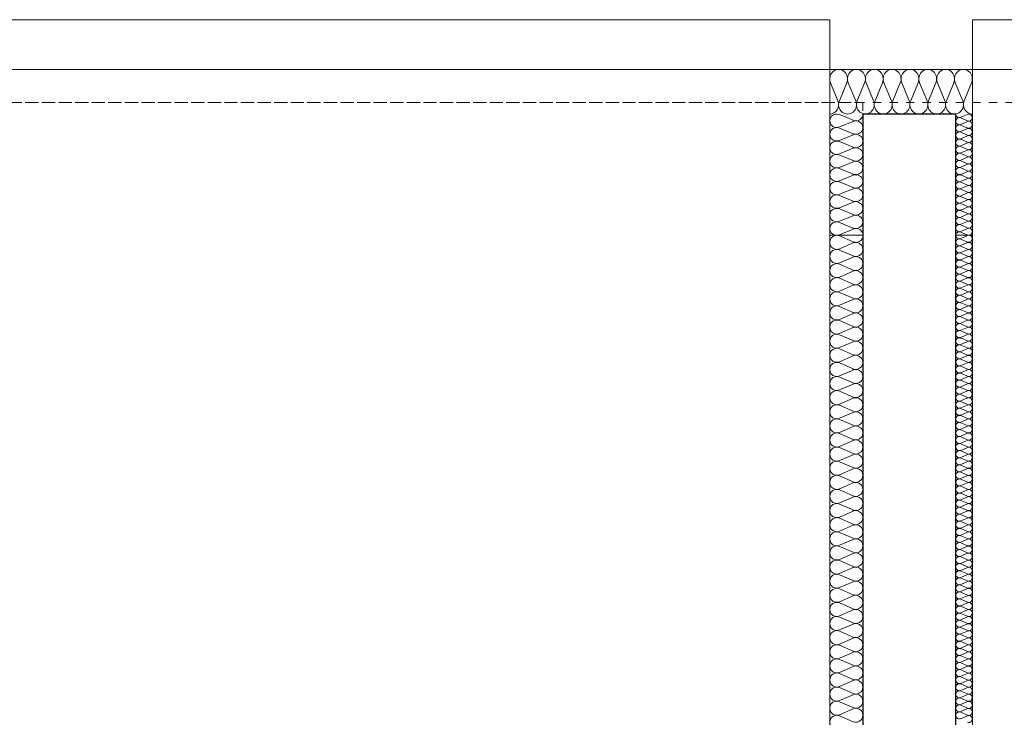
# Model space of a CAD drawing. Header units: inches. Extents: x -515158 to -470211, y -1887 to 84268.
# Tile 81 of 102: x -501644 to -498676, y 76994 to 79097. Entities that reach past the tile are written whole.
import ezdxf

# ---------------------------------------------------------------- set-up
doc = ezdxf.new("R2010")
doc.units = ezdxf.units.IN
doc.header["$MEASUREMENT"] = 0
doc.linetypes.add('Hidden Line', pattern=[50, 25, -25])
for name, color, linetype, lineweight in [('#podkład', 252, 'Continuous', 9), ('Arch ocieplenie_Nr_Pióra__44', 252, 'Continuous', 9), ('Arch ocieplenie_Nr_Pióra__9', 252, 'Continuous', 9), ('Arch wykończenie_Nr_Pióra__3', 252, 'Continuous', 18), ('INWENT RURY SPUSTOWE_Nr_Pióra__21', 252, 'Continuous', 9), ('INWENT.ŚCIANY_Nr_Pióra__1', 252, 'Continuous', 25), ('INWENT.ŚCIANY_Nr_Pióra__21', 252, 'Continuous', 9)]:
    doc.layers.add(name, color=color, linetype=linetype, lineweight=lineweight)
doc.layers.add('Arch ocieplenie', color=252, linetype='Continuous')

# ---------------------------------------------------------------- blocks, each defined once
blk = doc.blocks.new('Izolacja cieplna 14_219', base_point=(-498138.3, 80013.1))
at = {"layer": 'Arch ocieplenie_Nr_Pióra__44', "linetype": 'Continuous'}
for p, q in [((-498136.1, 80107.6), (-498113.7, 80053.2)), ((-498109.2, 80053.2), (-498086.8, 80107.6)), ((-498082.3, 80107.6), (-498060, 80053.2)), ((-498055.4, 80053.2), (-498033.1, 80107.6)), ((-498028.6, 80107.6), (-498006.2, 80053.2)), ((-498001.7, 80053.2), (-497979.3, 80107.6)), ((-497974.8, 80107.6), (-497952.5, 80053.2)), ((-497947.9, 80053.2), (-497925.6, 80107.6)), ((-497921.1, 80107.6), (-497898.7, 80053.2)), ((-497894.2, 80053.2), (-497871.8, 80107.6)), ((-497867.3, 80107.6), (-497845, 80053.2)), ((-497840.4, 80053.2), (-497818.1, 80107.6)), ((-497813.6, 80107.6), (-497791.2, 80053.2)), ((-497786.7, 80053.2), (-497764.3, 80107.6)), ((-497759.8, 80107.6), (-497737.5, 80053.2)), ((-497732.9, 80053.2), (-497710.6, 80107.6))]:
    blk.add_line(p, q, dxfattribs=at)
for centre, start_param, end_param in [((-498111.4, 80119), 4.299595, 8.266775), ((-498057.7, 80119), 4.299595, 8.266775), ((-498003.9, 80119), 4.299595, 8.266775), ((-497950.2, 80119), 4.299595, 8.266775), ((-497896.5, 80119), 4.299595, 8.266775), ((-497842.7, 80119), 4.299595, 8.266775), ((-497789, 80119), 4.299595, 8.266775), ((-497735.2, 80119), 4.299595, 8.266775), ((-498138.3, 80041.7), 3.141593, 5.125182), ((-498084.6, 80041.7), 1.158004, 5.125183), ((-498030.8, 80041.7), 1.158004, 5.125183), ((-497977.1, 80041.7), 1.158004, 5.125183), ((-497923.3, 80041.7), 1.158004, 5.125183), ((-497869.6, 80041.7), 1.158004, 5.125183), ((-497815.8, 80041.7), 1.158004, 5.125183), ((-497762.1, 80041.7), 1.158004, 5.125183), ((-497708.3, 80041.7), 1.158004, 3.141593)]:
    blk.add_ellipse(centre, major_axis=(0, 28.6), ratio=0.93955, start_param=start_param, end_param=end_param, dxfattribs=at)
blk = doc.blocks.new('Izolacja cieplna 14_218', base_point=(-497758.3, 80013.1))
at = {"layer": 'Arch ocieplenie_Nr_Pióra__44', "linetype": 'Continuous'}
for p, q in [((-497723.2, 80012.2), (-497743.4, 80003.3)), ((-497743.4, 80001.5), (-497723.2, 79992.5)), ((-497723.2, 79990.7), (-497743.4, 79981.8)), ((-497743.4, 79980), (-497723.2, 79971)), ((-497723.2, 79969.2), (-497743.4, 79960.3)), ((-497743.4, 79958.5), (-497723.2, 79949.5)), ((-497723.2, 79947.7), (-497743.4, 79938.8)), ((-497743.4, 79937), (-497723.2, 79928)), ((-497723.2, 79926.2), (-497743.4, 79917.3)), ((-497743.4, 79915.5), (-497723.2, 79906.5)), ((-497723.2, 79904.7), (-497743.4, 79895.8)), ((-497743.4, 79894), (-497723.2, 79885)), ((-497723.2, 79883.2), (-497743.4, 79874.3)), ((-497743.4, 79872.5), (-497723.2, 79863.5)), ((-497723.2, 79861.7), (-497743.4, 79852.8)), ((-497743.4, 79851), (-497723.2, 79842)), ((-497723.2, 79840.2), (-497743.4, 79831.3)), ((-497743.4, 79829.5), (-497723.2, 79820.5)), ((-497723.2, 79818.7), (-497743.4, 79809.8)), ((-497743.4, 79808), (-497723.2, 79799)), ((-497723.2, 79797.2), (-497743.4, 79788.3)), ((-497743.4, 79786.5), (-497723.2, 79777.5)), ((-497723.2, 79775.7), (-497743.4, 79766.8)), ((-497743.4, 79765), (-497723.2, 79756)), ((-497723.2, 79754.2), (-497743.4, 79745.3)), ((-497743.4, 79743.5), (-497723.2, 79734.5)), ((-497723.2, 79732.7), (-497743.4, 79723.8)), ((-497743.4, 79722), (-497723.2, 79713)), ((-497723.2, 79711.2), (-497743.4, 79702.3)), ((-497743.4, 79700.5), (-497723.2, 79691.5)), ((-497723.2, 79689.7), (-497743.4, 79680.8)), ((-497743.4, 79679), (-497723.2, 79670)), ((-497723.2, 79668.2), (-497743.4, 79659.3)), ((-497743.4, 79657.5), (-497723.2, 79648.5))]:
    blk.add_line(p, q, dxfattribs=at)
for centre, start_param, end_param in [((-497747.7, 79991.6), 2.7288, 6.695979), ((-497747.7, 80013.1), 4.712389, 6.695979), ((-497719, 80002.4), 5.870392, 9.837571), ((-497747.7, 79970.1), 2.7288, 6.695979), ((-497719, 79980.9), 5.870392, 9.837571), ((-497719, 79959.4), 5.870392, 9.837571), ((-497747.7, 79948.6), 2.7288, 6.695979), ((-497747.7, 79927.1), 2.7288, 6.695979), ((-497719, 79937.9), 5.870392, 9.837571), ((-497747.7, 79905.6), 2.7288, 6.695979), ((-497719, 79916.4), 5.870392, 9.837571), ((-497719, 79894.9), 5.870392, 9.837571), ((-497747.7, 79884.1), 2.7288, 6.695979), ((-497719, 79873.4), 5.870392, 9.837571), ((-497747.7, 79862.6), 2.7288, 6.695979), ((-497747.7, 79841.1), 2.7288, 6.695979), ((-497719, 79851.9), 5.870392, 9.837571), ((-497747.7, 79819.6), 2.7288, 6.695979), ((-497719, 79830.4), 5.870392, 9.837571), ((-497719, 79808.9), 5.870392, 9.837571), ((-497747.7, 79798.1), 2.7288, 6.695979), ((-497747.7, 79776.6), 2.7288, 6.695979), ((-497719, 79787.4), 5.870392, 9.837571), ((-497747.7, 79755.1), 2.7288, 6.695979), ((-497719, 79765.9), 5.870392, 9.837571), ((-497747.7, 79733.6), 2.7288, 6.695979), ((-497719, 79744.4), 5.870392, 9.837571), ((-497719, 79722.9), 5.870392, 9.837571), ((-497747.7, 79712.1), 2.7288, 6.695979), ((-497747.7, 79690.6), 2.7288, 6.695979), ((-497719, 79701.4), 5.870392, 9.837571), ((-497747.7, 79669.1), 2.7288, 6.695979), ((-497719, 79679.9), 5.870392, 9.837571), ((-497719, 79658.4), 5.870392, 9.837571), ((-497747.7, 79647.6), 2.7288, 4.712389)]:
    blk.add_ellipse(centre, major_axis=(0, -10.7), ratio=0.989186, start_param=start_param, end_param=end_param, dxfattribs=at)
blk = doc.blocks.new('Izolacja cieplna 14_217', base_point=(-498038.3, 80013.1))
at = {"layer": 'Arch ocieplenie_Nr_Pióra__44', "linetype": 'Continuous'}
for p, q in [((-498108.5, 80011.4), (-498068.1, 79994.5)), ((-498068.1, 79991.1), (-498108.5, 79974.2)), ((-498108.5, 79970.8), (-498068.1, 79953.9)), ((-498068.1, 79950.5), (-498108.5, 79933.6)), ((-498108.5, 79930.2), (-498068.1, 79913.3)), ((-498068.1, 79909.9), (-498108.5, 79893)), ((-498108.5, 79889.6), (-498068.1, 79872.7)), ((-498068.1, 79869.3), (-498108.5, 79852.4)), ((-498108.5, 79849), (-498068.1, 79832.1)), ((-498068.1, 79828.7), (-498108.5, 79811.8)), ((-498108.5, 79808.4), (-498068.1, 79791.5)), ((-498068.1, 79788.1), (-498108.5, 79771.2)), ((-498108.5, 79767.8), (-498068.1, 79750.9)), ((-498068.1, 79747.5), (-498108.5, 79730.6)), ((-498108.5, 79727.1), (-498068.1, 79710.3)), ((-498068.1, 79706.8), (-498108.5, 79689.9)), ((-498108.5, 79686.5), (-498068.1, 79669.6)), ((-498068.1, 79666.2), (-498108.5, 79649.3))]:
    blk.add_line(p, q, dxfattribs=at)
for centre, start_param, end_param in [((-498117.1, 79992.8), 1.158003, 5.125183), ((-498059.6, 80013.1), 4.299596, 6.283185), ((-498059.6, 79972.5), 4.299595, 8.266774), ((-498117.1, 79952.2), 1.158003, 5.125183), ((-498059.6, 79931.9), 4.299595, 8.266774), ((-498117.1, 79911.6), 1.158003, 5.125183), ((-498059.6, 79891.3), 4.299595, 8.266774), ((-498117.1, 79871), 1.158003, 5.125183), ((-498117.1, 79830.4), 1.158003, 5.125183), ((-498059.6, 79850.7), 4.299595, 8.266774), ((-498059.6, 79810.1), 4.299595, 8.266774), ((-498117.1, 79789.8), 1.158003, 5.125183), ((-498059.6, 79769.5), 4.299595, 8.266774), ((-498117.1, 79749.2), 1.158003, 5.125183), ((-498117.1, 79708.5), 1.158003, 5.125183), ((-498059.6, 79728.9), 4.299595, 8.266774), ((-498059.6, 79688.2), 4.299595, 8.266774), ((-498117.1, 79667.9), 1.158003, 5.125183), ((-498059.6, 79647.6), 0, 1.983589)]:
    blk.add_ellipse(centre, major_axis=(21.3, 0), ratio=0.954769, start_param=start_param, end_param=end_param, dxfattribs=at)
blk = doc.blocks.new('Izolacja cieplna 14_216', base_point=(-498038.3, 79647.6))
at = {"layer": 'Arch ocieplenie_Nr_Pióra__9', "linetype": 'Continuous'}
for p, q in [((-498108.5, 79645.8), (-498068.1, 79628.1)), ((-498068.1, 79624.6), (-498108.5, 79606.9)), ((-498108.5, 79603.3), (-498068.1, 79585.6)), ((-498068.1, 79582), (-498108.5, 79564.3)), ((-498108.5, 79560.7), (-498068.1, 79543)), ((-498068.1, 79539.4), (-498108.5, 79521.7)), ((-498108.5, 79518.2), (-498068.1, 79500.5)), ((-498068.1, 79496.9), (-498108.5, 79479.2)), ((-498108.5, 79475.6), (-498068.1, 79457.9)), ((-498068.1, 79454.3), (-498108.5, 79436.6)), ((-498108.5, 79433.1), (-498068.1, 79415.3)), ((-498068.1, 79411.8), (-498108.5, 79394.1)), ((-498108.5, 79390.5), (-498068.1, 79372.8)), ((-498068.1, 79369.2), (-498108.5, 79351.5)), ((-498108.5, 79347.9), (-498068.1, 79330.2)), ((-498068.1, 79326.7), (-498108.5, 79309)), ((-498108.5, 79305.4), (-498068.1, 79287.7)), ((-498068.1, 79284.1), (-498108.5, 79266.4)), ((-498108.5, 79262.8), (-498068.1, 79245.1)), ((-498068.1, 79241.5), (-498108.5, 79223.8)), ((-498108.5, 79220.3), (-498068.1, 79202.6)), ((-498068.1, 79199), (-498108.5, 79181.3)), ((-498108.5, 79177.7), (-498068.1, 79160)), ((-498068.1, 79156.4), (-498108.5, 79138.7)), ((-498108.5, 79135.1), (-498068.1, 79117.4)), ((-498068.1, 79113.9), (-498108.5, 79096.2)), ((-498108.5, 79092.6), (-498068.1, 79074.9)), ((-498068.1, 79071.3), (-498108.5, 79053.6)), ((-498108.5, 79050), (-498068.1, 79032.3)), ((-498068.1, 79028.8), (-498108.5, 79011)), ((-498108.5, 79007.5), (-498068.1, 78989.8)), ((-498068.1, 78986.2), (-498108.5, 78968.5)), ((-498108.5, 78964.9), (-498068.1, 78947.2)), ((-498068.1, 78943.6), (-498108.5, 78925.9)), ((-498108.5, 78922.4), (-498068.1, 78904.7)), ((-498068.1, 78901.1), (-498108.5, 78883.4)), ((-498108.5, 78879.8), (-498068.1, 78862.1)), ((-498068.1, 78858.5), (-498108.5, 78840.8)), ((-498108.5, 78837.2), (-498068.1, 78819.5)), ((-498068.1, 78816), (-498108.5, 78798.3)), ((-498108.5, 78794.7), (-498068.1, 78777)), ((-498068.1, 78773.4), (-498108.5, 78755.7)), ((-498108.5, 78752.1), (-498068.1, 78734.4)), ((-498068.1, 78730.8), (-498108.5, 78713.1)), ((-498108.5, 78709.6), (-498068.1, 78691.9)), ((-498068.1, 78688.3), (-498108.5, 78670.6)), ((-498108.5, 78667), (-498068.1, 78649.3)), ((-498068.1, 78645.7), (-498108.5, 78628)), ((-498108.5, 78624.4), (-498068.1, 78606.7)), ((-498068.1, 78603.2), (-498108.5, 78585.5)), ((-498108.5, 78581.9), (-498068.1, 78564.2)), ((-498068.1, 78560.6), (-498108.5, 78542.9)), ((-498108.5, 78539.3), (-498068.1, 78521.6)), ((-498068.1, 78518.1), (-498108.5, 78500.4)), ((-498108.5, 78496.8), (-498068.1, 78479.1)), ((-498068.1, 78475.5), (-498108.5, 78457.8)), ((-498108.5, 78454.2), (-498068.1, 78436.5)), ((-498068.1, 78432.9), (-498108.5, 78415.2)), ((-498108.5, 78411.7), (-498068.1, 78394)), ((-498068.1, 78390.4), (-498108.5, 78372.7)), ((-498108.5, 78369.1), (-498068.1, 78351.4)), ((-498068.1, 78347.8), (-498108.5, 78330.1)), ((-498108.5, 78326.5), (-498068.1, 78308.8)), ((-498068.1, 78305.3), (-498108.5, 78287.6)), ((-498108.5, 78284), (-498068.1, 78266.3)), ((-498068.1, 78262.7), (-498108.5, 78245)), ((-498108.5, 78241.4), (-498068.1, 78223.7)), ((-498068.1, 78220.1), (-498108.5, 78202.4)), ((-498108.5, 78198.9), (-498068.1, 78181.2))]:
    blk.add_line(p, q, dxfattribs=at)
for centre, start_param, end_param in [((-498117.1, 79626.4), 2.728799, 6.695979), ((-498059.6, 79647.6), 5.870392, 7.853982), ((-498059.6, 79605.1), 5.870392, 9.837571), ((-498117.1, 79583.8), 2.728799, 6.695979), ((-498059.6, 79562.5), 5.870392, 9.837571), ((-498117.1, 79541.2), 2.728799, 6.695979), ((-498117.1, 79498.7), 2.728799, 6.695979), ((-498059.6, 79520), 5.870392, 9.837571), ((-498059.6, 79477.4), 5.870392, 9.837571), ((-498117.1, 79456.1), 2.728799, 6.695979), ((-498117.1, 79413.6), 2.728799, 6.695979), ((-498059.6, 79434.8), 5.870392, 9.837571), ((-498059.6, 79392.3), 5.870392, 9.837571), ((-498117.1, 79371), 2.728799, 6.695979), ((-498059.6, 79349.7), 5.870392, 9.837571), ((-498117.1, 79328.4), 2.728799, 6.695979), ((-498059.6, 79307.2), 5.870392, 9.837571), ((-498117.1, 79285.9), 2.728799, 6.695979), ((-498059.6, 79264.6), 5.870392, 9.837571), ((-498117.1, 79243.3), 2.728799, 6.695979), ((-498117.1, 79200.8), 2.728799, 6.695979), ((-498059.6, 79222.1), 5.870392, 9.837571), ((-498059.6, 79179.5), 5.870392, 9.837571), ((-498117.1, 79158.2), 2.728799, 6.695979), ((-498117.1, 79115.7), 2.728799, 6.695979), ((-498059.6, 79136.9), 5.870392, 9.837571), ((-498059.6, 79094.4), 5.870392, 9.837571), ((-498117.1, 79073.1), 2.728799, 6.695979), ((-498059.6, 79051.8), 5.870392, 9.837571), ((-498117.1, 79030.5), 2.728799, 6.695979), ((-498059.6, 79009.3), 5.870392, 9.837571), ((-498117.1, 78988), 2.728799, 6.695979), ((-498059.6, 78966.7), 5.870392, 9.837571), ((-498117.1, 78945.4), 2.728799, 6.695979), ((-498117.1, 78902.9), 2.728799, 6.695979), ((-498059.6, 78924.1), 5.870392, 9.837571), ((-498059.6, 78881.6), 5.870392, 9.837571), ((-498117.1, 78860.3), 2.728799, 6.695979), ((-498117.1, 78817.7), 2.728799, 6.695979), ((-498059.6, 78839), 5.870392, 9.837571), ((-498059.6, 78796.5), 5.870392, 9.837571), ((-498117.1, 78775.2), 2.728799, 6.695979), ((-498117.1, 78732.6), 2.728799, 6.695979), ((-498059.6, 78753.9), 5.870392, 9.837571), ((-498059.6, 78711.4), 5.870392, 9.837571), ((-498117.1, 78690.1), 2.728799, 6.695979), ((-498059.6, 78668.8), 5.870392, 9.837571), ((-498117.1, 78647.5), 2.728799, 6.695979), ((-498059.6, 78626.2), 5.870392, 9.837571), ((-498117.1, 78605), 2.728799, 6.695979), ((-498059.6, 78583.7), 5.870392, 9.837571), ((-498117.1, 78562.4), 2.728799, 6.695979), ((-498117.1, 78519.8), 2.728799, 6.695979), ((-498059.6, 78541.1), 5.870392, 9.837571), ((-498059.6, 78498.6), 5.870392, 9.837571), ((-498117.1, 78477.3), 2.728799, 6.695979), ((-498117.1, 78434.7), 2.728799, 6.695979), ((-498059.6, 78456), 5.870392, 9.837571), ((-498059.6, 78413.4), 5.870392, 9.837571), ((-498117.1, 78392.2), 2.728799, 6.695979), ((-498059.6, 78370.9), 5.870392, 9.837571), ((-498117.1, 78349.6), 2.728799, 6.695979), ((-498059.6, 78328.3), 5.870392, 9.837571), ((-498117.1, 78307.1), 2.728799, 6.695979), ((-498059.6, 78285.8), 5.870392, 9.837571), ((-498117.1, 78264.5), 2.728799, 6.695979), ((-498117.1, 78221.9), 2.728799, 6.695979), ((-498059.6, 78243.2), 5.870392, 9.837571), ((-498059.6, 78200.7), 5.870392, 9.837571), ((-498117.1, 78179.4), 2.728799, 6.695979)]:
    blk.add_ellipse(centre, major_axis=(0, -21.3), ratio=0.999466, start_param=start_param, end_param=end_param, dxfattribs=at)
blk = doc.blocks.new('Izolacja cieplna 14_210', base_point=(-497758.3, 79647.6))
at = {"layer": 'Arch ocieplenie_Nr_Pióra__9', "linetype": 'Continuous'}
for p, q in [((-497723.2, 79646.7), (-497743.4, 79637.9)), ((-497743.4, 79636.1), (-497723.2, 79627.2)), ((-497723.2, 79625.5), (-497743.4, 79616.6)), ((-497743.4, 79614.8), (-497723.2, 79606)), ((-497723.2, 79604.2), (-497743.4, 79595.3)), ((-497743.4, 79593.5), (-497723.2, 79584.7)), ((-497723.2, 79582.9), (-497743.4, 79574)), ((-497743.4, 79572.2), (-497723.2, 79563.4)), ((-497723.2, 79561.6), (-497743.4, 79552.7)), ((-497743.4, 79550.9), (-497723.2, 79542.1)), ((-497723.2, 79540.3), (-497743.4, 79531.5)), ((-497743.4, 79529.7), (-497723.2, 79520.8)), ((-497723.2, 79519), (-497743.4, 79510.2)), ((-497743.4, 79508.4), (-497723.2, 79499.5)), ((-497723.2, 79497.7), (-497743.4, 79488.9)), ((-497743.4, 79487.1), (-497723.2, 79478.2)), ((-497723.2, 79476.4), (-497743.4, 79467.6)), ((-497743.4, 79465.8), (-497723.2, 79456.9)), ((-497723.2, 79455.2), (-497743.4, 79446.3)), ((-497743.4, 79444.5), (-497723.2, 79435.7)), ((-497723.2, 79433.9), (-497743.4, 79425)), ((-497743.4, 79423.2), (-497723.2, 79414.4)), ((-497723.2, 79412.6), (-497743.4, 79403.7)), ((-497743.4, 79401.9), (-497723.2, 79393.1)), ((-497723.2, 79391.3), (-497743.4, 79382.4)), ((-497743.4, 79380.7), (-497723.2, 79371.8)), ((-497723.2, 79370), (-497743.4, 79361.2)), ((-497743.4, 79359.4), (-497723.2, 79350.5)), ((-497723.2, 79348.7), (-497743.4, 79339.9)), ((-497743.4, 79338.1), (-497723.2, 79329.2)), ((-497723.2, 79327.4), (-497743.4, 79318.6)), ((-497743.4, 79316.8), (-497723.2, 79307.9)), ((-497723.2, 79306.2), (-497743.4, 79297.3)), ((-497743.4, 79295.5), (-497723.2, 79286.7)), ((-497723.2, 79284.9), (-497743.4, 79276)), ((-497743.4, 79274.2), (-497723.2, 79265.4)), ((-497723.2, 79263.6), (-497743.4, 79254.7)), ((-497743.4, 79252.9), (-497723.2, 79244.1)), ((-497723.2, 79242.3), (-497743.4, 79233.4)), ((-497743.4, 79231.7), (-497723.2, 79222.8)), ((-497723.2, 79221), (-497743.4, 79212.2)), ((-497743.4, 79210.4), (-497723.2, 79201.5)), ((-497723.2, 79199.7), (-497743.4, 79190.9)), ((-497743.4, 79189.1), (-497723.2, 79180.2)), ((-497723.2, 79178.4), (-497743.4, 79169.6)), ((-497743.4, 79167.8), (-497723.2, 79158.9)), ((-497723.2, 79157.2), (-497743.4, 79148.3)), ((-497743.4, 79146.5), (-497723.2, 79137.7)), ((-497723.2, 79135.9), (-497743.4, 79127)), ((-497743.4, 79125.2), (-497723.2, 79116.4)), ((-497723.2, 79114.6), (-497743.4, 79105.7)), ((-497743.4, 79103.9), (-497723.2, 79095.1)), ((-497723.2, 79093.3), (-497743.4, 79084.4)), ((-497743.4, 79082.7), (-497723.2, 79073.8)), ((-497723.2, 79072), (-497743.4, 79063.2)), ((-497743.4, 79061.4), (-497723.2, 79052.5)), ((-497723.2, 79050.7), (-497743.4, 79041.9)), ((-497743.4, 79040.1), (-497723.2, 79031.2)), ((-497723.2, 79029.4), (-497743.4, 79020.6)), ((-497743.4, 79018.8), (-497723.2, 79009.9)), ((-497723.2, 79008.2), (-497743.4, 78999.3)), ((-497743.4, 78997.5), (-497723.2, 78988.7)), ((-497723.2, 78986.9), (-497743.4, 78978)), ((-497743.4, 78976.2), (-497723.2, 78967.4)), ((-497723.2, 78965.6), (-497743.4, 78956.7)), ((-497743.4, 78954.9), (-497723.2, 78946.1)), ((-497723.2, 78944.3), (-497743.4, 78935.4)), ((-497743.4, 78933.6), (-497723.2, 78924.8)), ((-497723.2, 78923), (-497743.4, 78914.2)), ((-497743.4, 78912.4), (-497723.2, 78903.5)), ((-497723.2, 78901.7), (-497743.4, 78892.9)), ((-497743.4, 78891.1), (-497723.2, 78882.2)), ((-497723.2, 78880.4), (-497743.4, 78871.6)), ((-497743.4, 78869.8), (-497723.2, 78860.9)), ((-497723.2, 78859.1), (-497743.4, 78850.3)), ((-497743.4, 78848.5), (-497723.2, 78839.6)), ((-497723.2, 78837.9), (-497743.4, 78829)), ((-497743.4, 78827.2), (-497723.2, 78818.4)), ((-497723.2, 78816.6), (-497743.4, 78807.7)), ((-497743.4, 78805.9), (-497723.2, 78797.1)), ((-497723.2, 78795.3), (-497743.4, 78786.4)), ((-497743.4, 78784.6), (-497723.2, 78775.8)), ((-497723.2, 78774), (-497743.4, 78765.1)), ((-497743.4, 78763.4), (-497723.2, 78754.5)), ((-497723.2, 78752.7), (-497743.4, 78743.9)), ((-497743.4, 78742.1), (-497723.2, 78733.2)), ((-497723.2, 78731.4), (-497743.4, 78722.6)), ((-497743.4, 78720.8), (-497723.2, 78711.9)), ((-497723.2, 78710.1), (-497743.4, 78701.3)), ((-497743.4, 78699.5), (-497723.2, 78690.6)), ((-497723.2, 78688.9), (-497743.4, 78680)), ((-497743.4, 78678.2), (-497723.2, 78669.4)), ((-497723.2, 78667.6), (-497743.4, 78658.7)), ((-497743.4, 78656.9), (-497723.2, 78648.1)), ((-497723.2, 78646.3), (-497743.4, 78637.4)), ((-497743.4, 78635.6), (-497723.2, 78626.8)), ((-497723.2, 78625), (-497743.4, 78616.1)), ((-497743.4, 78614.4), (-497723.2, 78605.5)), ((-497723.2, 78603.7), (-497743.4, 78594.9)), ((-497743.4, 78593.1), (-497723.2, 78584.2)), ((-497723.2, 78582.4), (-497743.4, 78573.6)), ((-497743.4, 78571.8), (-497723.2, 78562.9)), ((-497723.2, 78561.1), (-497743.4, 78552.3)), ((-497743.4, 78550.5), (-497723.2, 78541.6)), ((-497723.2, 78539.9), (-497743.4, 78531)), ((-497743.4, 78529.2), (-497723.2, 78520.4)), ((-497723.2, 78518.6), (-497743.4, 78509.7)), ((-497743.4, 78507.9), (-497723.2, 78499.1)), ((-497723.2, 78497.3), (-497743.4, 78488.4)), ((-497743.4, 78486.6), (-497723.2, 78477.8)), ((-497723.2, 78476), (-497743.4, 78467.1)), ((-497743.4, 78465.4), (-497723.2, 78456.5)), ((-497723.2, 78454.7), (-497743.4, 78445.9)), ((-497743.4, 78444.1), (-497723.2, 78435.2)), ((-497723.2, 78433.4), (-497743.4, 78424.6)), ((-497743.4, 78422.8), (-497723.2, 78413.9)), ((-497723.2, 78412.1), (-497743.4, 78403.3)), ((-497743.4, 78401.5), (-497723.2, 78392.6)), ((-497723.2, 78390.9), (-497743.4, 78382)), ((-497743.4, 78380.2), (-497723.2, 78371.4)), ((-497723.2, 78369.6), (-497743.4, 78360.7)), ((-497743.4, 78358.9), (-497723.2, 78350.1)), ((-497723.2, 78348.3), (-497743.4, 78339.4)), ((-497743.4, 78337.6), (-497723.2, 78328.8)), ((-497723.2, 78327), (-497743.4, 78318.1)), ((-497743.4, 78316.3), (-497723.2, 78307.5)), ((-497723.2, 78305.7), (-497743.4, 78296.9)), ((-497743.4, 78295.1), (-497723.2, 78286.2)), ((-497723.2, 78284.4), (-497743.4, 78275.6)), ((-497743.4, 78273.8), (-497723.2, 78264.9)), ((-497723.2, 78263.1), (-497743.4, 78254.3)), ((-497743.4, 78252.5), (-497723.2, 78243.6)), ((-497723.2, 78241.8), (-497743.4, 78233)), ((-497743.4, 78231.2), (-497723.2, 78222.3)), ((-497723.2, 78220.6), (-497743.4, 78211.7)), ((-497743.4, 78209.9), (-497723.2, 78201.1)), ((-497723.2, 78199.3), (-497743.4, 78190.4))]:
    blk.add_line(p, q, dxfattribs=at)
for centre, start_param, end_param in [((-497747.7, 79647.6), 4.712389, 6.695979), ((-497719, 79637), 5.870392, 9.837571), ((-497747.7, 79626.3), 2.7288, 6.695979), ((-497747.7, 79605.1), 2.7288, 6.695979), ((-497719, 79615.7), 5.870392, 9.837571), ((-497747.7, 79583.8), 2.7288, 6.695979), ((-497719, 79594.4), 5.870392, 9.837571), ((-497719, 79573.1), 5.870392, 9.837571), ((-497747.7, 79562.5), 2.7288, 6.695979), ((-497747.7, 79541.2), 2.7288, 6.695979), ((-497719, 79551.8), 5.870392, 9.837571), ((-497747.7, 79519.9), 2.7288, 6.695979), ((-497719, 79530.6), 5.870392, 9.837571), ((-497719, 79509.3), 5.870392, 9.837571), ((-497747.7, 79498.6), 2.7288, 6.695979), ((-497719, 79488), 5.870392, 9.837571), ((-497747.7, 79477.3), 2.7288, 6.695979), ((-497747.7, 79456.1), 2.7288, 6.695979), ((-497719, 79466.7), 5.870392, 9.837571), ((-497747.7, 79434.8), 2.7288, 6.695979), ((-497719, 79445.4), 5.870392, 9.837571), ((-497719, 79424.1), 5.870392, 9.837571), ((-497747.7, 79413.5), 2.7288, 6.695979), ((-497747.7, 79392.2), 2.7288, 6.695979), ((-497719, 79402.8), 5.870392, 9.837571), ((-497747.7, 79370.9), 2.7288, 6.695979), ((-497719, 79381.6), 5.870392, 9.837571), ((-497719, 79360.3), 5.870392, 9.837571), ((-497747.7, 79349.6), 2.7288, 6.695979), ((-497719, 79339), 5.870392, 9.837571), ((-497747.7, 79328.3), 2.7288, 6.695979), ((-497747.7, 79307.1), 2.7288, 6.695979), ((-497719, 79317.7), 5.870392, 9.837571), ((-497747.7, 79285.8), 2.7288, 6.695979), ((-497719, 79296.4), 5.870392, 9.837571), ((-497719, 79275.1), 5.870392, 9.837571), ((-497747.7, 79264.5), 2.7288, 6.695979), ((-497747.7, 79243.2), 2.7288, 6.695979), ((-497719, 79253.8), 5.870392, 9.837571), ((-497747.7, 79221.9), 2.7288, 6.695979), ((-497719, 79232.6), 5.870392, 9.837571), ((-497719, 79211.3), 5.870392, 9.837571), ((-497747.7, 79200.6), 2.7288, 6.695979), ((-497719, 79190), 5.870392, 9.837571), ((-497747.7, 79179.3), 2.7288, 6.695979), ((-497747.7, 79158), 2.7288, 6.695979), ((-497719, 79168.7), 5.870392, 9.837571), ((-497747.7, 79136.8), 2.7288, 6.695979), ((-497719, 79147.4), 5.870392, 9.837571), ((-497719, 79126.1), 5.870392, 9.837571), ((-497747.7, 79115.5), 2.7288, 6.695979), ((-497747.7, 79094.2), 2.7288, 6.695979), ((-497719, 79104.8), 5.870392, 9.837571), ((-497747.7, 79072.9), 2.7288, 6.695979), ((-497719, 79083.5), 5.870392, 9.837571), ((-497747.7, 79051.6), 2.7288, 6.695979), ((-497719, 79062.3), 5.870392, 9.837571), ((-497719, 79041), 5.870392, 9.837571), ((-497747.7, 79030.3), 2.7288, 6.695979), ((-497747.7, 79009), 2.7288, 6.695979), ((-497719, 79019.7), 5.870392, 9.837571), ((-497747.7, 78987.8), 2.7288, 6.695979), ((-497719, 78998.4), 5.870392, 9.837571), ((-497719, 78977.1), 5.870392, 9.837571), ((-497747.7, 78966.5), 2.7288, 6.695979), ((-497747.7, 78945.2), 2.7288, 6.695979), ((-497719, 78955.8), 5.870392, 9.837571), ((-497747.7, 78923.9), 2.7288, 6.695979), ((-497719, 78934.5), 5.870392, 9.837571), ((-497747.7, 78902.6), 2.7288, 6.695979), ((-497719, 78913.3), 5.870392, 9.837571), ((-497719, 78892), 5.870392, 9.837571), ((-497747.7, 78881.3), 2.7288, 6.695979), ((-497747.7, 78860), 2.7288, 6.695979), ((-497719, 78870.7), 5.870392, 9.837571), ((-497747.7, 78838.8), 2.7288, 6.695979), ((-497719, 78849.4), 5.870392, 9.837571), ((-497719, 78828.1), 5.870392, 9.837571), ((-497747.7, 78817.5), 2.7288, 6.695979), ((-497747.7, 78796.2), 2.7288, 6.695979), ((-497719, 78806.8), 5.870392, 9.837571), ((-497747.7, 78774.9), 2.7288, 6.695979), ((-497719, 78785.5), 5.870392, 9.837571), ((-497747.7, 78753.6), 2.7288, 6.695979), ((-497719, 78764.3), 5.870392, 9.837571), ((-497719, 78743), 5.870392, 9.837571), ((-497747.7, 78732.3), 2.7288, 6.695979), ((-497747.7, 78711), 2.7288, 6.695979), ((-497719, 78721.7), 5.870392, 9.837571), ((-497747.7, 78689.8), 2.7288, 6.695979), ((-497719, 78700.4), 5.870392, 9.837571), ((-497719, 78679.1), 5.870392, 9.837571), ((-497747.7, 78668.5), 2.7288, 6.695979), ((-497747.7, 78647.2), 2.7288, 6.695979), ((-497719, 78657.8), 5.870392, 9.837571), ((-497747.7, 78625.9), 2.7288, 6.695979), ((-497719, 78636.5), 5.870392, 9.837571), ((-497747.7, 78604.6), 2.7288, 6.695979), ((-497719, 78615.2), 5.870392, 9.837571), ((-497719, 78594), 5.870392, 9.837571), ((-497747.7, 78583.3), 2.7288, 6.695979), ((-497747.7, 78562), 2.7288, 6.695979), ((-497719, 78572.7), 5.870392, 9.837571), ((-497747.7, 78540.7), 2.7288, 6.695979), ((-497719, 78551.4), 5.870392, 9.837571), ((-497719, 78530.1), 5.870392, 9.837571), ((-497747.7, 78519.5), 2.7288, 6.695979), ((-497719, 78508.8), 5.870392, 9.837571), ((-497747.7, 78498.2), 2.7288, 6.695979), ((-497747.7, 78476.9), 2.7288, 6.695979), ((-497719, 78487.5), 5.870392, 9.837571), ((-497747.7, 78455.6), 2.7288, 6.695979), ((-497719, 78466.2), 5.870392, 9.837571), ((-497719, 78445), 5.870392, 9.837571), ((-497747.7, 78434.3), 2.7288, 6.695979), ((-497747.7, 78413), 2.7288, 6.695979), ((-497719, 78423.7), 5.870392, 9.837571), ((-497747.7, 78391.7), 2.7288, 6.695979), ((-497719, 78402.4), 5.870392, 9.837571), ((-497719, 78381.1), 5.870392, 9.837571), ((-497747.7, 78370.5), 2.7288, 6.695979), ((-497719, 78359.8), 5.870392, 9.837571), ((-497747.7, 78349.2), 2.7288, 6.695979), ((-497747.7, 78327.9), 2.7288, 6.695979), ((-497719, 78338.5), 5.870392, 9.837571), ((-497747.7, 78306.6), 2.7288, 6.695979), ((-497719, 78317.2), 5.870392, 9.837571), ((-497719, 78296), 5.870392, 9.837571), ((-497747.7, 78285.3), 2.7288, 6.695979), ((-497747.7, 78264), 2.7288, 6.695979), ((-497719, 78274.7), 5.870392, 9.837571), ((-497747.7, 78242.7), 2.7288, 6.695979), ((-497719, 78253.4), 5.870392, 9.837571), ((-497719, 78232.1), 5.870392, 9.837571), ((-497747.7, 78221.5), 2.7288, 6.695979), ((-497719, 78210.8), 5.870392, 9.837571), ((-497747.7, 78200.2), 2.7288, 6.695979), ((-497719, 78189.5), 5.870392, 9.837571)]:
    blk.add_ellipse(centre, major_axis=(0, -10.6), ratio=0.999134, start_param=start_param, end_param=end_param, dxfattribs=at)
blk = doc.blocks.new('p1')
at = {"layer": 'Arch wykończenie_Nr_Pióra__3', "color": 252, "linetype": 'Continuous'}
for p, q in [((-488783.3, 77934.3), (-509898.3, 77934.3)), ((-498138.3, 65624.3), (-498138.3, 77934.3)), ((-497708.3, 65624.3), (-497708.3, 77934.3)), ((-498038.3, 77434.3), (-498138.3, 77434.3)), ((-497708.3, 77434.3), (-497758.3, 77434.3))]:
    blk.add_line(p, q, dxfattribs=at)
at = {"layer": 'INWENT RURY SPUSTOWE_Nr_Pióra__21', "color": 252, "linetype": 'Continuous'}
for p, q in [((-509898.3, 78084.3), (-498138.3, 78084.3)), ((-498138.3, 78084.3), (-498138.3, 77934.3)), ((-497708.3, 78084.3), (-497708.3, 77934.3)), ((-488783.3, 78084.3), (-497708.3, 78084.3))]:
    blk.add_line(p, q, dxfattribs=at)
at = {"layer": 'INWENT.ŚCIANY_Nr_Pióra__1', "color": 252, "linetype": 'Continuous'}
for p, q in [((-498038.3, 77799.3), (-498038.3, 65684.3)), ((-497758.3, 77799.3), (-498038.3, 77799.3)), ((-497758.3, 65684.3), (-497758.3, 77799.3))]:
    blk.add_line(p, q, dxfattribs=at)
at = {"layer": 'INWENT.ŚCIANY_Nr_Pióra__21', "color": 252, "linetype": 'Hidden Line'}
for p, q in [((-509798.3, 77834.3), (-498038.3, 77834.3)), ((-498038.3, 77834.3), (-506898.3, 77834.3)), ((-498038.3, 77834.3), (-498038.3, 77799.3)), ((-488883.3, 77834.3), (-498038.3, 77834.3))]:
    blk.add_line(p, q, dxfattribs=at)
at = {"layer": 'Arch ocieplenie', "color": 252, "linetype": 'Continuous', "lineweight": 13}
for name, p in [('Izolacja cieplna 14_219', (-498138.3, 77799.8)), ('Izolacja cieplna 14_217', (-498038.3, 77799.8)), ('Izolacja cieplna 14_218', (-497758.3, 77799.8)), ('Izolacja cieplna 14_216', (-498038.3, 77434.3)), ('Izolacja cieplna 14_210', (-497758.3, 77434.3))]:
    blk.add_blockref(name, p, dxfattribs=at)

msp = doc.modelspace()

# ---------------------------------------------------------------- block references
at = {"layer": '#podkład'}
msp.add_blockref('p1', (-1064.1, 1012.8), dxfattribs=at)

doc.saveas('drawing.dxf')
